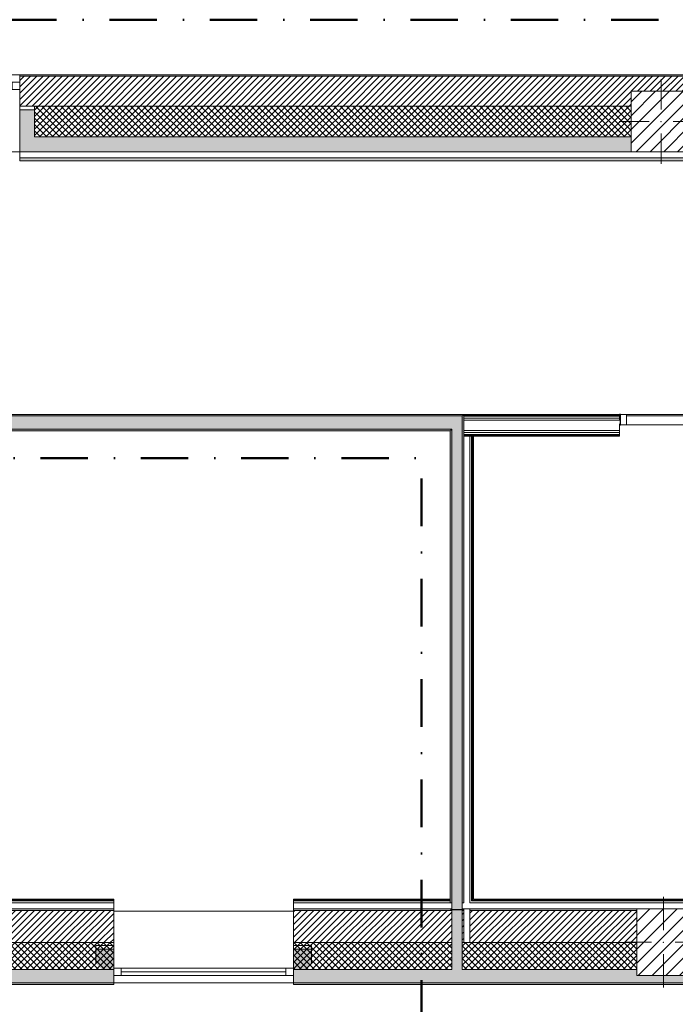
# Model space of a CAD drawing. Header units: millimetres. Extents: x -40968 to 11883, y -17757 to 4746.
# Tile 7 of 29: x -25995 to -21615, y -1831 to 4746. Entities that reach past the tile are written whole.
import ezdxf

# ---------------------------------------------------------------- set-up
doc = ezdxf.new("R2010")
doc.units = ezdxf.units.MM
doc.header["$MEASUREMENT"] = 0
doc.linetypes.add('Punto & Rayas', pattern=[670.277762, 317.5, -176.388889, 0, -176.388874])
doc.linetypes.add('Wipeout_Contour', pattern=[1000, 0, -1000])
for name, color, linetype, lineweight, true_color in [('01_2D_Ambit_Pluma_Nº__242', 7, 'Continuous', 50, 0xfb0013), ('12_FAÇ_Façana_Pluma_Nº__102', 7, 'Continuous', 5, 0xcccccc), ('12_FAÇ_Façana_Pluma_Nº__174', 7, 'Continuous', 13, 0xe4ad2c), ('12_FAÇ_Façana_Pluma_Nº__176', 7, 'Continuous', 15, 0x93a0c6), ('12_FAÇ_Façana_Pluma_Nº__43', 7, 'Continuous', 5, 0xa4a4a6), ('Nuevo_08_E_Envans secs_Pluma_Nº__153', 7, 'Continuous', 25, 0x5a400a), ('Nuevo_08_E_Envans secs_Pluma_Nº__176', 7, 'Continuous', 15, 0x93a0c6), ('Nuevo_08_E_Envans secs_Pluma_Nº__78', 7, 'Continuous', 5, 0x00bb5e), ('Nuevo_12_FAÇ_Façana_Pluma_Nº__153', 7, 'Continuous', 25, 0x5a400a), ('Nuevo_Ventanas Archicad_Pluma_Nº__103', 7, 'Continuous', 5, 0xa4a4a6), ('Ventanas Archicad_Pluma_Nº__23', 7, 'Continuous', 5, 0xa4a4a6), ('Ventanas Archicad_Pluma_Nº__3', 7, 'Continuous', 5, 0xa4a4a4), ('Ventanas Archicad_Pluma_Nº__43', 7, 'Continuous', 5, 0xa4a4a6)]:
    doc.layers.add(name, color=color, linetype=linetype, lineweight=lineweight, true_color=true_color)
for name, color, linetype in [('10_ESTR_Pilars', 7, 'Continuous'), ('12_FAÇ_Façana', 7, 'Continuous'), ('Nuevo_08_E_Envans secs', 7, 'Continuous'), ('Ventanas Archicad', 7, 'Continuous')]:
    doc.layers.add(name, color=color, linetype=linetype)
for name, color, linetype, lineweight in [('10_ESTR_Pilars_Pluma_Nº__20', 1, 'Continuous', 5), ('10_ESTR_Pilars_Pluma_Nº__28', 7, 'Continuous', 20), ('10_ESTR_Pilars_Pluma_Nº__42', 8, 'Continuous', 25), ('12_FAÇ_Façana_Pluma_Nº__2', 8, 'Continuous', 5), ('12_FAÇ_Façana_Pluma_Nº__7', 7, 'Continuous', 5), ('Nuevo_08_E_Envans secs_Pluma_Nº__25', 5, 'Continuous', 5), ('Nuevo_08_E_Envans secs_Pluma_Nº__7', 7, 'Continuous', 5), ('Nuevo_12_FAÇ_Façana_Pluma_Nº__25', 5, 'Continuous', 5), ('Nuevo_Ventanas Archicad_Pluma_Nº__1', 7, 'Continuous', 5), ('Ventanas Archicad_Pluma_Nº__7', 7, 'Continuous', 5)]:
    doc.layers.add(name, color=color, linetype=linetype, lineweight=lineweight)
pattern_1 = [(45, (0, 0), (-21.213203, 21.213203), [])]
pattern_2 = [(45, (0, 0), (-21.213203, 21.213203), []), (135, (0, 0), (21.213203, 21.213203), [])]
pattern_3 = [(0, (0, 0), (0, 75), [0, -75])]
pattern_4 = [(45, (0, 0), (-159.1, 159.1), []), (45, (-53.03, 53.03), (-159.1, 159.1), [])]
pattern_5 = [(45, (0, 0), (-45.96194, 45.96194), [])]

# ---------------------------------------------------------------- blocks, each defined once
blk = doc.blocks.new('Ventana Vertical Multi-Faja 27_2')
at = {"layer": 'Ventanas Archicad_Pluma_Nº__23', "color": 253, "linetype": 'Continuous', "lineweight": 5, "true_color": 0xa4a4a6}
for p, q in [((-600, 0), (-550, 0)), ((-550, 0), (-550, -50)), ((550, -50), (550, 0)), ((550, 0), (600, 0)), ((-550, -50), (-600, -50)), ((600, -50), (550, -50))]:
    blk.add_line(p, q, dxfattribs=at)
at = {"layer": 'Ventanas Archicad_Pluma_Nº__3', "color": 253, "linetype": 'Continuous', "lineweight": 5, "true_color": 0xa4a4a4}
for p, q in [((-600, 50), (600, 50)), ((-550, 0), (550, 0)), ((-550, -25), (550, -25)), ((550, -50), (-550, -50)), ((-600, -465), (600, -465))]:
    blk.add_line(p, q, dxfattribs=at)
at = {"layer": 'Ventanas Archicad_Pluma_Nº__43', "color": 253, "linetype": 'Continuous', "lineweight": 5, "true_color": 0xa4a4a6}
for p, q in [((-600, -160), (-600, -185)), ((600, -160), (600, -185))]:
    blk.add_line(p, q, dxfattribs=at)
at = {"layer": 'Ventanas Archicad_Pluma_Nº__7', "color": 7, "linetype": 'Continuous', "lineweight": 5}
for p, q in [((-600, 50), (-600, 40)), ((-600, 40), (-600, 0)), ((-600, 0), (-600, -50)), ((-600, 0), (-600, -50)), ((600, 50), (600, 40)), ((600, 40), (600, 0)), ((600, 0), (600, -50)), ((600, 0), (600, -50)), ((-600, -50), (-600, -160)), ((600, -50), (600, -160)), ((-600, -185), (-600, -365)), ((-600, -185), (-600, -365)), ((600, -185), (600, -365)), ((600, -185), (600, -365)), ((-600, -365), (-600, -465)), ((-600, -365), (-600, -465)), ((600, -365), (600, -465)), ((600, -365), (600, -465))]:
    blk.add_line(p, q, dxfattribs=at)
blk = doc.blocks.new('Muro_3_3', base_point=(11882.6, 4378.5))
at = {"layer": '12_FAÇ_Façana', "linetype": 'Continuous', "lineweight": 0, "true_color": 0x000000}
h = blk.add_hatch(dxfattribs=at)
h.set_pattern_fill('Yeso_0003', color=18, style=0, pattern_type=2)
h.set_pattern_definition(pattern_3)
h.paths.add_polyline_path([(-25995.4, 4168.5), (-25995.4, 4143.5), (-25895.4, 4143.5), (-25895.4, 4168.5)])
at = {"layer": '12_FAÇ_Façana_Pluma_Nº__102', "linetype": 'Continuous', "lineweight": 0, "true_color": 0xe5e5e5}
for points in [[(-25895.4, 3963.5), (-25895.4, 4143.5), (-25995.4, 4143.5), (-25995.4, 3863.5)], [(-25895.4, 3963.5), (-25995.4, 3863.5), (-21909.8, 3863.5), (-21909.8, 3963.5)]]:
    blk.add_hatch(color=254, dxfattribs=at).paths.add_polyline_path(points)
at = {"layer": '12_FAÇ_Façana_Pluma_Nº__174', "linetype": 'Continuous', "lineweight": 13, "true_color": 0xe4ad2c}
h = blk.add_hatch(dxfattribs=at)
h.set_pattern_fill('SATE_Aislamiento_0003', color=42, style=0, pattern_type=2)
h.set_pattern_definition(pattern_2)
h.paths.add_polyline_path([(-21909.8, 4168.5), (-25895.4, 4168.5), (-25895.4, 4143.5), (-25895.4, 3963.5), (-21909.8, 3963.5)])
at = {"layer": '12_FAÇ_Façana_Pluma_Nº__176', "linetype": 'Continuous', "lineweight": 0, "true_color": 0x495063}
blk.add_hatch(color=251, dxfattribs=at).paths.add_polyline_path([(-25995.4, 4378.5), (-25995.4, 4368.5), (-1257.3, 4368.5), (-1257.3, 4378.5)])
at = {"layer": '12_FAÇ_Façana_Pluma_Nº__2', "linetype": 'Continuous', "lineweight": 5}
h = blk.add_hatch(dxfattribs=at)
h.set_pattern_fill('Ceramic_0003', color=8, style=0, pattern_type=2)
h.set_pattern_definition(pattern_1)
h.paths.add_polyline_path([(-25995.4, 4168.5), (-21909.8, 4168.5), (-21909.8, 4268), (-21509.8, 4268), (-21509.8, 4168.5), (-18909.8, 4168.5), (-18909.8, 4268), (-18509.8, 4268), (-18509.8, 4168.5), (-7400.5, 4168.5), (-7400.5, 4268), (-7000.5, 4268), (-7000.5, 4168.5), (-2000.5, 4168.5), (-2000.5, 4268), (-1600.5, 4268), (-1600.5, 4168.5), (-1257.3, 4168.5), (-1257.3, 4368.5), (-25995.4, 4368.5)])
at = {"layer": '12_FAÇ_Façana_Pluma_Nº__43', "color": 253, "linetype": 'Continuous', "lineweight": 5, "true_color": 0xa4a4a6}
for p, q in [((-25995.4, 4168.5), (-25995.4, 4143.5)), ((-25895.4, 4168.5), (-25995.4, 4168.5)), ((-25895.4, 4143.5), (-25895.4, 4168.5)), ((-25995.4, 4143.5), (-25895.4, 4143.5))]:
    blk.add_line(p, q, dxfattribs=at)
at = {"layer": '12_FAÇ_Façana_Pluma_Nº__7', "color": 7, "linetype": 'Continuous', "lineweight": 5}
for p, q in [((-25995.4, 4378.5), (-25995.4, 4368.5)), ((-1257.3, 4368.5), (-25995.4, 4368.5)), ((-25995.4, 4368.5), (-25995.4, 4328.5)), ((-25995.4, 4328.5), (-25995.4, 4278.5)), ((-25995.4, 4278.5), (-25995.4, 4168.5)), ((-21909.8, 4168.5), (-25895.4, 4168.5)), ((-25995.4, 4143.5), (-25995.4, 3963.5)), ((-25995.4, 4143.5), (-25995.4, 3963.5)), ((-25895.4, 3963.5), (-25895.4, 4143.5)), ((-25995.4, 3963.5), (-25995.4, 3863.5)), ((-25995.4, 3963.5), (-25995.4, 3863.5)), ((-25895.4, 3963.5), (-21909.8, 3963.5))]:
    blk.add_line(p, q, dxfattribs=at)
at = {"layer": '12_FAÇ_Façana_Pluma_Nº__7', "color": 7, "linetype": 'Continuous', "lineweight": 5, "flags": 128}
for points in [[(-1257.3, 4378.5), (-25995.4, 4378.5)], [(-25995.4, 3863.5), (-21909.8, 3863.5)]]:
    blk.add_lwpolyline(points, dxfattribs=at)
at = {"layer": 'Ventanas Archicad', "color": 253, "linetype": 'Continuous', "lineweight": 5, "true_color": 0xa4a4a6, "zscale": 1000}
blk.add_blockref('Ventana Vertical Multi-Faja 27_2', (-26595.4, 4328.5), dxfattribs=at)
blk = doc.blocks.new('Muro_4_3', base_point=(-28050.8, -1194))
at = {"layer": '12_FAÇ_Façana_Pluma_Nº__102', "linetype": 'Continuous', "lineweight": 0, "true_color": 0xe5e5e5}
for points in [[(-28050.8, -1599), (-28050.8, -1689), (-28030.8, -1689), (-28030.8, -1599)], [(-28030.8, -1599), (-28030.8, -1689), (-27980.8, -1689), (-27980.8, -1599)], [(-27980.8, -1599), (-27980.8, -1689), (-27840.8, -1689), (-27840.8, -1599)], [(-27840.8, -1599), (-27840.8, -1689), (-27698, -1689), (-27762.1, -1599)], [(-27698, -1689), (-25366.4, -1689), (-25366.4, -1599), (-27762.1, -1599)], [(-27690.8, -1699), (-25366.4, -1699), (-25366.4, -1689), (-27690.8, -1689)]]:
    blk.add_hatch(color=254, dxfattribs=at).paths.add_polyline_path(points)
at = {"layer": '12_FAÇ_Façana_Pluma_Nº__174', "linetype": 'Continuous', "lineweight": 13, "true_color": 0xe4ad2c}
h = blk.add_hatch(dxfattribs=at)
h.set_pattern_fill('SATE_Aislamiento_0003', color=42, style=0, pattern_type=2)
h.set_pattern_definition(pattern_2)
h.paths.add_polyline_path([(-27814.9, -1484), (-27844.1, -1484), (-27762.1, -1599), (-25366.4, -1599), (-25366.4, -1419), (-27814.9, -1419)])
h = blk.add_hatch(dxfattribs=at)
h.set_pattern_fill('SATE_Aislamiento_0003', color=42, style=0, pattern_type=2)
h.set_pattern_definition(pattern_2)
h.paths.add_polyline_path([(-28030.8, -1484), (-28050.8, -1484), (-28050.8, -1599), (-28030.8, -1599)])
h = blk.add_hatch(dxfattribs=at)
h.set_pattern_fill('SATE_Aislamiento_0003', color=42, style=0, pattern_type=2)
h.set_pattern_definition(pattern_2)
h.paths.add_polyline_path([(-27980.8, -1484), (-28030.8, -1484), (-28030.8, -1599), (-27980.8, -1599)])
h = blk.add_hatch(dxfattribs=at)
h.set_pattern_fill('SATE_Aislamiento_0003', color=42, style=0, pattern_type=2)
h.set_pattern_definition(pattern_2)
h.paths.add_polyline_path([(-27980.8, -1599), (-27840.8, -1599), (-27840.8, -1488.6), (-27844.1, -1484), (-27980.8, -1484)])
h = blk.add_hatch(dxfattribs=at)
h.set_pattern_fill('SATE_Aislamiento_0003', color=42, style=0, pattern_type=2)
h.set_pattern_definition(pattern_2)
h.paths.add_polyline_path([(-27762.1, -1599), (-27840.8, -1488.6), (-27840.8, -1599)])
at = {"layer": '12_FAÇ_Façana_Pluma_Nº__176', "linetype": 'Continuous', "lineweight": 0, "true_color": 0x495063}
blk.add_hatch(color=251, dxfattribs=at).paths.add_polyline_path([(-25366.4, -1194), (-27814.9, -1194), (-27814.9, -1204), (-25366.4, -1204)])
at = {"layer": '12_FAÇ_Façana_Pluma_Nº__2', "linetype": 'Continuous', "lineweight": 5}
h = blk.add_hatch(dxfattribs=at)
h.set_pattern_fill('Ceramic_0003', color=8, style=0, pattern_type=2)
h.set_pattern_definition(pattern_1)
h.paths.add_polyline_path([(-27814.9, -1419), (-25366.4, -1419), (-25366.4, -1204), (-27814.9, -1204)])
at = {"layer": '12_FAÇ_Façana_Pluma_Nº__7', "color": 7, "linetype": 'Continuous', "lineweight": 5}
for p, q in [((-25366.4, -1204), (-27814.9, -1204)), ((-27814.9, -1419), (-25366.4, -1419)), ((-28030.8, -1599), (-28050.8, -1599)), ((-27980.8, -1599), (-28030.8, -1599)), ((-27840.8, -1599), (-27980.8, -1599)), ((-27762.1, -1599), (-27840.8, -1599)), ((-27762.1, -1599), (-25366.4, -1599)), ((-28030.8, -1689), (-28050.8, -1689)), ((-27980.8, -1689), (-28030.8, -1689)), ((-27840.8, -1689), (-27980.8, -1689)), ((-27698, -1689), (-27840.8, -1689)), ((-27698, -1689), (-25366.4, -1689))]:
    blk.add_line(p, q, dxfattribs=at)
at = {"layer": '12_FAÇ_Façana_Pluma_Nº__7', "color": 7, "linetype": 'Continuous', "lineweight": 5, "flags": 128}
for points in [[(-25366.4, -1194), (-27814.9, -1194)], [(-25366.4, -1204), (-25366.4, -1194)], [(-25366.4, -1419), (-25366.4, -1204)], [(-25366.4, -1599), (-25366.4, -1419)], [(-28050.8, -1484), (-28050.8, -1599)], [(-28050.8, -1599), (-28050.8, -1689)], [(-25366.4, -1689), (-25366.4, -1599)], [(-27690.8, -1699), (-25366.4, -1699)], [(-25366.4, -1699), (-25366.4, -1689)]]:
    blk.add_lwpolyline(points, dxfattribs=at)
blk = doc.blocks.new('Muro_14_3', base_point=(-24166.4, -1194))
at = {"layer": '12_FAÇ_Façana_Pluma_Nº__102', "linetype": 'Continuous', "lineweight": 0, "true_color": 0xe5e5e5}
for points in [[(-23108.4, -1599), (-24166.4, -1599), (-24166.4, -1689), (-23108.4, -1689)], [(-23038.4, -1599), (-23108.4, -1599), (-23108.4, -1689), (-23038.4, -1689)], [(-21871.1, -1599), (-23038.4, -1599), (-23038.4, -1689), (-20233.9, -1689), (-20233.9, -1599), (-21518.1, -1599), (-21518.1, -1639), (-21871.1, -1639)], [(-24166.4, -1699), (-20233.9, -1699), (-20233.9, -1689), (-24166.4, -1689)]]:
    blk.add_hatch(color=254, dxfattribs=at).paths.add_polyline_path(points)
at = {"layer": '12_FAÇ_Façana_Pluma_Nº__174', "linetype": 'Continuous', "lineweight": 13, "true_color": 0xe4ad2c}
h = blk.add_hatch(dxfattribs=at)
h.set_pattern_fill('SATE_Aislamiento_0003', color=42, style=0, pattern_type=2)
h.set_pattern_definition(pattern_2)
h.paths.add_polyline_path([(-23108.4, -1419), (-24166.4, -1419), (-24166.4, -1599), (-23108.4, -1599)])
h = blk.add_hatch(dxfattribs=at)
h.set_pattern_fill('SATE_Aislamiento_0003', color=42, style=0, pattern_type=2)
h.set_pattern_definition(pattern_2)
h.paths.add_polyline_path([(-23038.4, -1599), (-21871.1, -1599), (-21871.1, -1419), (-23038.4, -1419)])
h = blk.add_hatch(dxfattribs=at)
h.set_pattern_fill('SATE_Aislamiento_0003', color=42, style=0, pattern_type=2)
h.set_pattern_definition(pattern_2)
h.paths.add_polyline_path([(-21518.1, -1599), (-20233.9, -1599), (-20233.9, -1419), (-21518.1, -1419)])
at = {"layer": '12_FAÇ_Façana_Pluma_Nº__176', "linetype": 'Continuous', "lineweight": 0, "true_color": 0x495063}
for points in [[(-23118.4, -1194), (-24166.4, -1194), (-24166.4, -1204), (-23118.4, -1204)], [(-23108.4, -1194), (-23118.4, -1194), (-23118.4, -1204), (-23108.4, -1204)], [(-23028.4, -1194), (-23038.4, -1194), (-23038.4, -1204), (-23028.4, -1204)], [(-22988.4, -1194), (-22988.4, -1204), (-21871.1, -1204), (-21871.1, -1194)], [(-21518.1, -1194), (-21518.1, -1204), (-20233.9, -1204), (-20233.9, -1194)]]:
    blk.add_hatch(color=251, dxfattribs=at).paths.add_polyline_path(points)
at = {"layer": '12_FAÇ_Façana_Pluma_Nº__2', "linetype": 'Continuous', "lineweight": 5}
h = blk.add_hatch(dxfattribs=at)
h.set_pattern_fill('Ceramic_0003', color=8, style=0, pattern_type=2)
h.set_pattern_definition(pattern_1)
h.paths.add_polyline_path([(-23108.4, -1204), (-24166.4, -1204), (-24166.4, -1419), (-23108.4, -1419)])
h = blk.add_hatch(dxfattribs=at)
h.set_pattern_fill('Ceramic_0003', color=8, style=0, pattern_type=2)
h.set_pattern_definition(pattern_1)
h.paths.add_polyline_path([(-23028.4, -1204), (-23038.4, -1204), (-23038.4, -1419), (-23028.4, -1419)])
h = blk.add_hatch(dxfattribs=at)
h.set_pattern_fill('Ceramic_0003', color=8, style=0, pattern_type=2)
h.set_pattern_definition(pattern_1)
h.paths.add_polyline_path([(-22988.4, -1419), (-21871.1, -1419), (-21871.1, -1204), (-22988.4, -1204)])
h = blk.add_hatch(dxfattribs=at)
h.set_pattern_fill('Ceramic_0003', color=8, style=0, pattern_type=2)
h.set_pattern_definition(pattern_1)
h.paths.add_polyline_path([(-21518.1, -1419), (-20233.9, -1419), (-20233.9, -1204), (-21518.1, -1204)])
at = {"layer": '12_FAÇ_Façana_Pluma_Nº__7', "color": 7, "linetype": 'Continuous', "lineweight": 5}
for p, q in [((-23108.4, -1204), (-24166.4, -1204)), ((-23108.4, -1194), (-23108.4, -1204)), ((-23108.4, -1204), (-23108.4, -1419)), ((-23038.4, -1204), (-23038.4, -1194)), ((-23038.4, -1419), (-23038.4, -1204)), ((-23028.4, -1204), (-23038.4, -1204)), ((-21871.1, -1204), (-22988.4, -1204)), ((-20233.9, -1204), (-21518.1, -1204)), ((-24166.4, -1419), (-23108.4, -1419)), ((-23108.4, -1419), (-23108.4, -1599)), ((-23038.4, -1599), (-23038.4, -1419)), ((-23038.4, -1419), (-23028.4, -1419)), ((-23028.4, -1419), (-22988.4, -1419)), ((-22988.4, -1419), (-21871.1, -1419)), ((-21518.1, -1419), (-20233.9, -1419)), ((-24166.4, -1599), (-23108.4, -1599)), ((-23038.4, -1599), (-21871.1, -1599)), ((-21518.1, -1599), (-20233.9, -1599)), ((-24166.4, -1689), (-23108.4, -1689)), ((-23108.4, -1689), (-23038.4, -1689)), ((-23038.4, -1689), (-20233.9, -1689))]:
    blk.add_line(p, q, dxfattribs=at)
at = {"layer": '12_FAÇ_Façana_Pluma_Nº__7', "color": 7, "linetype": 'Continuous', "lineweight": 5, "flags": 128}
for points in [[(-23118.4, -1194), (-24166.4, -1194)], [(-24166.4, -1194), (-24166.4, -1699)], [(-21871.1, -1194), (-22988.4, -1194)], [(-20233.9, -1194), (-21518.1, -1194)], [(-20233.9, -1699), (-20233.9, -1194)], [(-24166.4, -1699), (-20233.9, -1699)]]:
    blk.add_lwpolyline(points, dxfattribs=at)
at = {"layer": 'Nuevo_12_FAÇ_Façana_Pluma_Nº__25', "color": 5, "linetype": 'Continuous', "lineweight": 5}
for p, q in [((-23028.4, -1194), (-23028.4, -1204)), ((-23028.4, -1204), (-23028.4, -1419)), ((-22988.4, -1204), (-22988.4, -1194)), ((-22988.4, -1419), (-22988.4, -1204))]:
    blk.add_line(p, q, dxfattribs=at)
blk = doc.blocks.new('Ventana Vertical Multi-Faja 27_6')
at = {"layer": 'Ventanas Archicad_Pluma_Nº__23', "color": 253, "linetype": 'Continuous', "lineweight": 5, "true_color": 0xa4a4a6}
for p, q in [((-600, 0), (-550, 0)), ((-550, 0), (-550, -50)), ((550, -50), (550, 0)), ((550, 0), (600, 0)), ((-550, -50), (-600, -50)), ((600, -50), (550, -50))]:
    blk.add_line(p, q, dxfattribs=at)
at = {"layer": 'Ventanas Archicad_Pluma_Nº__3', "color": 253, "linetype": 'Continuous', "lineweight": 5, "true_color": 0xa4a4a4}
for p, q in [((-600, 50), (600, 50)), ((-550, 0), (550, 0)), ((-550, -25), (550, -25)), ((550, -50), (-550, -50)), ((-600, -430), (600, -430))]:
    blk.add_line(p, q, dxfattribs=at)
at = {"layer": 'Ventanas Archicad_Pluma_Nº__43', "color": 253, "linetype": 'Continuous', "lineweight": 5, "true_color": 0xa4a4a6}
for p, q in [((-600, -200), (-600, -175)), ((600, -200), (600, -175))]:
    blk.add_line(p, q, dxfattribs=at)
at = {"layer": 'Ventanas Archicad_Pluma_Nº__7', "color": 7, "linetype": 'Continuous', "lineweight": 5}
for p, q in [((-600, 50), (-600, 40)), ((-600, 40), (-600, 0)), ((-600, 40), (-600, 0)), ((-600, 0), (-600, -50)), ((-600, 0), (-600, -50)), ((-600, 0), (-600, -50)), ((-600, 0), (-600, -50)), ((600, 50), (600, 40)), ((600, 40), (600, 0)), ((600, 40), (600, 0)), ((600, 0), (600, -50)), ((600, 0), (600, -50)), ((600, 0), (600, -50)), ((600, 0), (600, -50)), ((-600, -50), (-600, -80)), ((-600, -50), (-600, -80)), ((600, -50), (600, -80)), ((600, -50), (600, -80)), ((-600, -80), (-600, -175)), ((-600, -80), (-600, -175)), ((600, -80), (600, -175)), ((600, -80), (600, -175)), ((-600, -200), (-600, -420)), ((600, -200), (600, -420)), ((-600, -420), (-600, -430)), ((600, -420), (600, -430))]:
    blk.add_line(p, q, dxfattribs=at)
blk = doc.blocks.new('Muro_17_3', base_point=(-25366.4, -1209))
at = {"layer": '12_FAÇ_Façana', "linetype": 'Continuous', "lineweight": 0, "true_color": 0x000000}
h = blk.add_hatch(dxfattribs=at)
h.set_pattern_fill('Yeso_0003', color=18, style=0, pattern_type=2)
h.set_pattern_definition(pattern_3)
h.paths.add_polyline_path([(-25366.4, -1439), (-25486.4, -1439), (-25486.4, -1464), (-25366.4, -1464)])
h = blk.add_hatch(dxfattribs=at)
h.set_pattern_fill('Yeso_0003', color=18, style=0, pattern_type=2)
h.set_pattern_definition(pattern_3)
h.paths.add_polyline_path([(-24166.4, -1439), (-24166.4, -1464), (-24046.4, -1464), (-24046.4, -1439)])
at = {"layer": '12_FAÇ_Façana_Pluma_Nº__102', "linetype": 'Continuous', "lineweight": 0, "true_color": 0xe5e5e5}
for points in [[(-25486.4, -1559), (-25366.4, -1679), (-25366.4, -1464), (-25486.4, -1464)], [(-24046.4, -1559), (-24046.4, -1464), (-24166.4, -1464), (-24166.4, -1679)]]:
    blk.add_hatch(color=254, dxfattribs=at).paths.add_polyline_path(points)
at = {"layer": '12_FAÇ_Façana_Pluma_Nº__43', "color": 253, "linetype": 'Continuous', "lineweight": 5, "true_color": 0xa4a4a6}
for p, q in [((-25486.4, -1439), (-25366.4, -1439)), ((-25486.4, -1464), (-25486.4, -1439)), ((-25366.4, -1439), (-25366.4, -1464)), ((-24166.4, -1439), (-24166.4, -1464)), ((-24046.4, -1439), (-24166.4, -1439)), ((-24046.4, -1464), (-24046.4, -1439)), ((-25366.4, -1464), (-25486.4, -1464)), ((-24166.4, -1464), (-24046.4, -1464))]:
    blk.add_line(p, q, dxfattribs=at)
at = {"layer": '12_FAÇ_Façana_Pluma_Nº__7', "color": 7, "linetype": 'Continuous', "lineweight": 5}
for p, q in [((-25366.4, -1219), (-25366.4, -1209)), ((-25366.4, -1439), (-25366.4, -1219)), ((-24166.4, -1219), (-24166.4, -1209)), ((-24166.4, -1439), (-24166.4, -1219)), ((-25486.4, -1559), (-25486.4, -1464)), ((-25366.4, -1559), (-25366.4, -1464)), ((-25366.4, -1559), (-25366.4, -1464)), ((-24166.4, -1559), (-24166.4, -1464)), ((-24166.4, -1559), (-24166.4, -1464)), ((-24046.4, -1559), (-24046.4, -1464)), ((-25366.4, -1589), (-25366.4, -1559)), ((-25366.4, -1589), (-25366.4, -1559)), ((-24166.4, -1589), (-24166.4, -1559)), ((-24166.4, -1589), (-24166.4, -1559)), ((-25366.4, -1639), (-25366.4, -1589)), ((-25366.4, -1639), (-25366.4, -1589)), ((-25366.4, -1679), (-25366.4, -1639)), ((-25366.4, -1679), (-25366.4, -1639)), ((-24166.4, -1639), (-24166.4, -1589)), ((-24166.4, -1639), (-24166.4, -1589)), ((-24166.4, -1679), (-24166.4, -1639)), ((-24166.4, -1679), (-24166.4, -1639)), ((-25366.4, -1689), (-25366.4, -1679)), ((-24166.4, -1689), (-24166.4, -1679))]:
    blk.add_line(p, q, dxfattribs=at)
at = {"layer": 'Ventanas Archicad', "color": 253, "linetype": 'Continuous', "lineweight": 5, "true_color": 0xa4a4a6, "zscale": 1000, "rotation": 180}
blk.add_blockref('Ventana Vertical Multi-Faja 27_6', (-24766.4, -1639), dxfattribs=at)
blk = doc.blocks.new('Muro_60_3', base_point=(-23028.4, -1194))
at = {"layer": '12_FAÇ_Façana_Pluma_Nº__102', "linetype": 'Continuous', "lineweight": 0, "true_color": 0xe5e5e5}
for points in [[(-23108.4, 2009.6), (-23108.4, -1194), (-23038.4, -1194), (-23038.4, 2009.6)], [(-23038.4, -1194), (-23108.4, -1194), (-23108.4, -1204), (-23038.4, -1204)], [(-23038.4, -1204), (-23108.4, -1204), (-23108.4, -1419), (-23038.4, -1419)], [(-23038.4, -1419), (-23108.4, -1419), (-23108.4, -1599), (-23038.4, -1599)]]:
    blk.add_hatch(color=254, dxfattribs=at).paths.add_polyline_path(points)
at = {"layer": '12_FAÇ_Façana_Pluma_Nº__176', "linetype": 'Continuous', "lineweight": 0, "true_color": 0x495063}
for points in [[(-23028.4, 2109.6), (-23038.4, 2109.6), (-23038.4, 2099.6), (-23036.6, 2099.6)], [(-23036.6, 2099.6), (-23028.4, 2099.6), (-23028.4, 2109.6)], [(-23038.4, 2097.3), (-23036.6, 2099.6), (-23038.4, 2099.6)], [(-23036.6, 2099.6), (-23038.4, 2097.3), (-23038.4, -1154), (-23028.4, -1154), (-23028.4, 2099.6)], [(-23118.4, 1999.6), (-23110.2, 2009.6), (-23118.4, 2009.6)], [(-23118.4, 1999.6), (-23108.4, 1999.6), (-23108.4, 2009.6), (-23110.2, 2009.6)], [(-23118.4, 1999.6), (-23118.4, -1154), (-23108.4, -1154), (-23108.4, 1999.6)]]:
    blk.add_hatch(color=251, dxfattribs=at).paths.add_polyline_path(points)
at = {"layer": '12_FAÇ_Façana_Pluma_Nº__7', "color": 7, "linetype": 'Continuous', "lineweight": 5}
for p, q in [((-23038.4, 2099.6), (-23038.4, 2097.3)), ((-23038.4, 2009.6), (-23038.4, 2097.3)), ((-23110.2, 2009.6), (-23118.4, 2009.6)), ((-23108.4, 2009.6), (-23110.2, 2009.6)), ((-23108.4, 2009.6), (-23108.4, -1154)), ((-23038.4, -1154), (-23038.4, 2009.6)), ((-23108.4, -1194), (-23108.4, -1154)), ((-23038.4, -1154), (-23038.4, -1194)), ((-23108.4, -1194), (-23108.4, -1204)), ((-23108.4, -1204), (-23108.4, -1419)), ((-23038.4, -1204), (-23038.4, -1194)), ((-23038.4, -1419), (-23038.4, -1204)), ((-23108.4, -1419), (-23108.4, -1599)), ((-23038.4, -1599), (-23038.4, -1419))]:
    blk.add_line(p, q, dxfattribs=at)
at = {"layer": '12_FAÇ_Façana_Pluma_Nº__7', "color": 7, "linetype": 'Continuous', "lineweight": 5, "flags": 128}
for points in [[(-23028.4, 2109.6), (-23038.4, 2109.6)], [(-23028.4, -1154), (-23028.4, 2109.6)], [(-23118.4, 1999.6), (-23118.4, -1154)]]:
    blk.add_lwpolyline(points, dxfattribs=at)
at = {"layer": 'Nuevo_12_FAÇ_Façana_Pluma_Nº__25', "color": 5, "linetype": 'Continuous', "lineweight": 5}
for p, q in [((-23108.4, -1154), (-23118.4, -1154)), ((-23028.4, -1154), (-23038.4, -1154)), ((-23118.4, -1194), (-23108.4, -1194)), ((-23038.4, -1194), (-23028.4, -1194))]:
    blk.add_line(p, q, dxfattribs=at)
blk = doc.blocks.new('Muro_72_3', base_point=(-23028.4, 1999.6))
at = {"layer": '12_FAÇ_Façana_Pluma_Nº__102', "linetype": 'Continuous', "lineweight": 0, "true_color": 0xe5e5e5}
for points in [[(-26378.7, 2009.6), (-23110.2, 2009.6), (-23108.4, 2011.8), (-23108.4, 2099.6), (-26378.7, 2099.6)], [(-23108.4, 2011.8), (-23038.4, 2097.3), (-23038.4, 2099.6), (-23108.4, 2099.6)], [(-23038.4, 2009.6), (-23038.4, 2097.3), (-23108.4, 2011.8), (-23108.4, 2009.6)], [(-23108.4, 2009.6), (-23108.4, 2011.8), (-23110.2, 2009.6)]]:
    blk.add_hatch(color=254, dxfattribs=at).paths.add_polyline_path(points)
at = {"layer": '12_FAÇ_Façana_Pluma_Nº__176', "linetype": 'Continuous', "lineweight": 0, "true_color": 0x495063}
for points in [[(-26378.7, 2109.6), (-26378.7, 2099.6), (-23038.4, 2099.6), (-23038.4, 2109.6)], [(-23118.4, 2009.6), (-26378.7, 2009.6), (-26378.7, 1999.6), (-23118.4, 1999.6)]]:
    blk.add_hatch(color=251, dxfattribs=at).paths.add_polyline_path(points)
at = {"layer": '12_FAÇ_Façana_Pluma_Nº__7', "color": 7, "linetype": 'Continuous', "lineweight": 5}
for p, q in [((-23108.4, 2099.6), (-26378.7, 2099.6)), ((-23038.4, 2099.6), (-23108.4, 2099.6)), ((-23038.4, 2099.6), (-23038.4, 2097.3)), ((-23038.4, 2009.6), (-23038.4, 2097.3)), ((-26378.7, 2009.6), (-23118.4, 2009.6)), ((-23110.2, 2009.6), (-23118.4, 2009.6)), ((-23108.4, 2009.6), (-23110.2, 2009.6))]:
    blk.add_line(p, q, dxfattribs=at)
at = {"layer": '12_FAÇ_Façana_Pluma_Nº__7', "color": 7, "linetype": 'Continuous', "lineweight": 5, "flags": 128}
for points in [[(-23038.4, 2109.6), (-26378.7, 2109.6)], [(-26378.7, 1999.6), (-23118.4, 1999.6)]]:
    blk.add_lwpolyline(points, dxfattribs=at)
blk = doc.blocks.new('Muro_89_3', base_point=(-23028.4, -1194))
at = {"layer": '12_FAÇ_Façana_Pluma_Nº__7', "color": 7, "linetype": 'Continuous', "lineweight": 5}
blk.add_line((-23028.4, -1419), (-22988.4, -1419), dxfattribs=at)
at = {"layer": 'Nuevo_08_E_Envans secs_Pluma_Nº__25', "color": 5, "linetype": 'Continuous', "lineweight": 5}
for p, q in [((-22988.4, -1129), (-22988.4, 1963.6)), ((-22975.4, -1129), (-22975.4, 1963.6)), ((-22969.4, -1129), (-22969.4, 1963.6)), ((-23028.4, -1129), (-23028.4, -1135)), ((-23028.4, -1135), (-23028.4, -1141)), ((-23028.4, -1141), (-23028.4, -1154)), ((-22988.4, -1135), (-22988.4, -1129)), ((-22988.4, -1141), (-22988.4, -1135)), ((-22988.4, -1154), (-22988.4, -1141)), ((-22975.4, -1135), (-22975.4, -1129)), ((-22975.4, -1141), (-22975.4, -1135)), ((-22969.4, -1135), (-22969.4, -1129))]:
    blk.add_line(p, q, dxfattribs=at)
at = {"layer": 'Nuevo_08_E_Envans secs_Pluma_Nº__25', "color": 5, "linetype": 'Continuous', "lineweight": 5, "flags": 128}
for points in [[(-22988.4, 1963.6), (-23028.4, 1963.6)], [(-23028.4, 1963.6), (-23028.4, -1129)], [(-22975.4, 1963.6), (-22988.4, 1963.6)], [(-22969.4, 1963.6), (-22975.4, 1963.6)], [(-22963.4, 1963.6), (-22969.4, 1963.6)], [(-22963.4, -1129), (-22963.4, 1963.6)], [(-22988.4, -1194), (-23028.4, -1194)], [(-22975.4, -1194), (-22988.4, -1194)], [(-22969.4, -1194), (-22975.4, -1194)], [(-22963.4, -1194), (-22969.4, -1194)]]:
    blk.add_lwpolyline(points, dxfattribs=at)
at = {"layer": 'Nuevo_12_FAÇ_Façana_Pluma_Nº__25', "color": 5, "linetype": 'Continuous', "lineweight": 5}
for p, q in [((-23028.4, -1194), (-23028.4, -1204)), ((-23028.4, -1204), (-23028.4, -1419)), ((-22988.4, -1204), (-22988.4, -1194)), ((-22988.4, -1419), (-22988.4, -1204))]:
    blk.add_line(p, q, dxfattribs=at)
blk = doc.blocks.new('Muro_90_3', base_point=(-20233.9, -1194))
at = {"layer": 'Nuevo_08_E_Envans secs_Pluma_Nº__25', "color": 5, "linetype": 'Continuous', "lineweight": 5}
for p, q in [((-20233.9, -1135), (-22963.4, -1135)), ((-20233.9, -1141), (-22963.4, -1141)), ((-20233.9, -1154), (-22963.4, -1154))]:
    blk.add_line(p, q, dxfattribs=at)
at = {"layer": 'Nuevo_08_E_Envans secs_Pluma_Nº__25', "color": 5, "linetype": 'Continuous', "lineweight": 5, "flags": 128}
for points in [[(-20233.9, -1129), (-22963.4, -1129)], [(-20233.9, -1129), (-20233.9, -1135)], [(-20233.9, -1135), (-20233.9, -1141)], [(-20233.9, -1141), (-20233.9, -1154)], [(-20233.9, -1154), (-20233.9, -1194)], [(-22963.4, -1194), (-21871.1, -1194)], [(-21518.1, -1194), (-20233.9, -1194)]]:
    blk.add_lwpolyline(points, dxfattribs=at)
blk = doc.blocks.new('Muro_129_3', base_point=(-21987.1, 2109.6))
at = {"layer": 'Nuevo_08_E_Envans secs_Pluma_Nº__78', "color": 112, "linetype": 'Continuous', "lineweight": 5, "true_color": 0x00bb5e}
for p, q in [((-21987.1, 2103.6), (-23028.4, 2103.6)), ((-21987.1, 2097.6), (-23028.4, 2097.6)), ((-21987.1, 2084.6), (-23028.4, 2084.6)), ((-21987.1, 2071.6), (-23028.4, 2071.6)), ((-21987.1, 2001.6), (-23028.4, 2001.6)), ((-21987.1, 1988.6), (-23028.4, 1988.6)), ((-21987.1, 1975.6), (-23028.4, 1975.6)), ((-21987.1, 1969.6), (-23028.4, 1969.6))]:
    blk.add_line(p, q, dxfattribs=at)
at = {"layer": 'Nuevo_08_E_Envans secs_Pluma_Nº__78', "color": 112, "linetype": 'Continuous', "lineweight": 5, "true_color": 0x00bb5e, "flags": 128}
for points in [[(-21987.1, 2109.6), (-23028.4, 2109.6)], [(-23028.4, 2109.6), (-23028.4, 2103.6)], [(-21987.1, 2109.6), (-21987.1, 2103.6)], [(-23028.4, 2103.6), (-23028.4, 2097.6)], [(-23028.4, 2097.6), (-23028.4, 2084.6)], [(-23028.4, 2084.6), (-23028.4, 2071.6)], [(-23028.4, 2071.6), (-23028.4, 2001.6)], [(-21987.1, 2103.6), (-21987.1, 2097.6)], [(-21987.1, 2097.6), (-21987.1, 2084.6)], [(-21987.1, 2084.6), (-21987.1, 2071.6)], [(-21987.1, 2044.6), (-21987.1, 2001.6)], [(-23028.4, 2001.6), (-23028.4, 1988.6)], [(-23028.4, 1988.6), (-23028.4, 1975.6)], [(-23028.4, 1975.6), (-23028.4, 1969.6)], [(-21987.1, 2001.6), (-21987.1, 1988.6)], [(-21987.1, 1988.6), (-21987.1, 1975.6)], [(-21987.1, 1975.6), (-21987.1, 1969.6)], [(-23028.4, 1969.6), (-23028.4, 1963.6)], [(-23028.4, 1963.6), (-21987.1, 1963.6)], [(-21987.1, 1969.6), (-21987.1, 1963.6)]]:
    blk.add_lwpolyline(points, dxfattribs=at)
blk = doc.blocks.new('Ventana Escaparate 27_4')
at = {"layer": 'Nuevo_Ventanas Archicad_Pluma_Nº__103', "linetype": 'Continuous', "lineweight": 5, "true_color": 0xa4a4a6}
h = blk.add_hatch(dxfattribs=at)
h.set_pattern_fill('Acero_0003', color=253, style=0, pattern_type=2)
h.set_pattern_definition(pattern_4)
h.paths.add_polyline_path([(-1550, 0), (-1550, -70), (-1510, -70), (-1510, 0)])
h = blk.add_hatch(dxfattribs=at)
h.set_pattern_fill('Acero_0003', color=253, style=0, pattern_type=2)
h.set_pattern_definition(pattern_4)
h.paths.add_polyline_path([(1510, 0), (1510, -70), (1550, -70), (1550, 0)])
at = {"layer": 'Nuevo_Ventanas Archicad_Pluma_Nº__1', "color": 7, "linetype": 'Continuous', "lineweight": 5}
for p, q in [((-1550, 0), (1550, 0)), ((-1550, 0), (1550, 0)), ((-1550, 0), (-1550, -70)), ((-1510, 0), (-1550, 0)), ((-1550, -5), (-1550, 0)), ((-1550, -5), (-1550, 0)), ((-1510, -70), (-1510, 0)), ((1510, 0), (1510, -70)), ((1550, 0), (1510, 0)), ((1550, -70), (1550, 0)), ((1550, -5), (1550, 0)), ((1550, -5), (1550, 0)), ((-1550, -65), (-1550, -5)), ((-1550, -65), (-1550, -5)), ((-1550, -70), (-1550, -65)), ((-1550, -70), (-1550, -65)), ((-1510, -10), (1510, -10)), ((1550, -65), (1550, -5)), ((1550, -65), (1550, -5)), ((1550, -70), (1550, -65)), ((1550, -70), (1550, -65)), ((-1550, -70), (1550, -70)), ((-1550, -70), (1550, -70)), ((-1550, -70), (-1510, -70)), ((1510, -70), (1550, -70))]:
    blk.add_line(p, q, dxfattribs=at)
blk = doc.blocks.new('Muro_145_3', base_point=(-18790.3, 2109.6))
at = {"layer": '12_FAÇ_Façana_Pluma_Nº__7', "color": 7, "linetype": 'Continuous', "lineweight": 5}
blk.add_line((-18870.3, 2044.6), (-18870.3, 2104.6), dxfattribs=at)
at = {"layer": 'Nuevo_08_E_Envans secs_Pluma_Nº__153', "color": 48, "linetype": 'Continuous', "lineweight": 25, "true_color": 0x5a400a}
for p, q in [((-21980.3, 2104.6), (-21980.3, 2109.6)), ((-18880.3, 2104.6), (-18880.3, 2109.6)), ((-21980.3, 2104.6), (-21987.1, 2104.6)), ((-21980.3, 2044.6), (-21987.1, 2044.6)), ((-21980.3, 2044.6), (-21980.3, 2104.6)), ((-21980.3, 2039.6), (-21980.3, 2044.6)), ((-18880.3, 2044.6), (-18880.3, 2104.6)), ((-18880.3, 2039.6), (-18880.3, 2044.6))]:
    blk.add_line(p, q, dxfattribs=at)
at = {"layer": 'Nuevo_08_E_Envans secs_Pluma_Nº__153', "color": 48, "linetype": 'Continuous', "lineweight": 25, "true_color": 0x5a400a, "flags": 128}
for points in [[(-21980.3, 2109.6), (-21987.1, 2109.6)], [(-21987.1, 2109.6), (-21987.1, 2104.6)], [(-21987.1, 2104.6), (-21987.1, 2071.6)], [(-21987.1, 2044.6), (-21987.1, 2039.6)], [(-21987.1, 2039.6), (-21980.3, 2039.6)]]:
    blk.add_lwpolyline(points, dxfattribs=at)
at = {"layer": 'Nuevo_12_FAÇ_Façana_Pluma_Nº__153', "color": 48, "linetype": 'Continuous', "lineweight": 25, "true_color": 0x5a400a}
for p, q in [((-18870.3, 2104.6), (-18880.3, 2104.6)), ((-18880.3, 2044.6), (-18870.3, 2044.6))]:
    blk.add_line(p, q, dxfattribs=at)
at = {"layer": 'Nuevo_Ventanas Archicad_Pluma_Nº__1', "color": 7, "linetype": 'Continuous', "lineweight": 5, "zscale": 1000}
blk.add_blockref('Ventana Escaparate 27_4', (-20430.3, 2109.6), dxfattribs=at)
blk = doc.blocks.new('Muro_148_3', base_point=(-24166.4, -1129))
at = {"layer": '12_FAÇ_Façana_Pluma_Nº__7', "color": 7, "linetype": 'Continuous', "lineweight": 5}
for p, q in [((-23108.4, -1194), (-23108.4, -1154)), ((-23038.4, -1154), (-23038.4, -1194))]:
    blk.add_line(p, q, dxfattribs=at)
at = {"layer": 'Nuevo_08_E_Envans secs_Pluma_Nº__25', "color": 5, "linetype": 'Continuous', "lineweight": 5}
for p, q in [((-23118.4, -1135), (-24166.4, -1135)), ((-23118.4, -1141), (-24166.4, -1141)), ((-23118.4, -1154), (-24166.4, -1154)), ((-23118.4, -1135), (-23118.4, -1129)), ((-23118.4, -1141), (-23118.4, -1135)), ((-23118.4, -1154), (-23118.4, -1141)), ((-23028.4, -1129), (-23028.4, -1135)), ((-23028.4, -1129), (-23028.4, -1135)), ((-23028.4, -1135), (-23028.4, -1141)), ((-23028.4, -1135), (-23028.4, -1141)), ((-23028.4, -1141), (-23028.4, -1154)), ((-23028.4, -1141), (-23028.4, -1154)), ((-22988.4, -1154), (-22988.4, -1141)), ((-20233.9, -1154), (-22988.4, -1154)), ((-22975.4, -1141), (-22975.4, -1135)), ((-20233.9, -1141), (-22975.4, -1141)), ((-22969.4, -1135), (-22969.4, -1129)), ((-20233.9, -1135), (-22969.4, -1135))]:
    blk.add_line(p, q, dxfattribs=at)
at = {"layer": 'Nuevo_08_E_Envans secs_Pluma_Nº__25', "color": 5, "linetype": 'Continuous', "lineweight": 5, "flags": 128}
for points in [[(-23118.4, -1129), (-24166.4, -1129)], [(-24166.4, -1129), (-24166.4, -1135)], [(-24166.4, -1135), (-24166.4, -1141)], [(-24166.4, -1141), (-24166.4, -1154)], [(-24166.4, -1154), (-24166.4, -1194)], [(-20233.9, -1129), (-22963.4, -1129)], [(-20233.9, -1129), (-20233.9, -1135)], [(-20233.9, -1135), (-20233.9, -1141)], [(-20233.9, -1141), (-20233.9, -1154)], [(-20233.9, -1154), (-20233.9, -1194)], [(-24166.4, -1194), (-23118.4, -1194)], [(-22988.4, -1194), (-21871.1, -1194)], [(-21518.1, -1194), (-20233.9, -1194)]]:
    blk.add_lwpolyline(points, dxfattribs=at)
at = {"layer": 'Nuevo_12_FAÇ_Façana_Pluma_Nº__25', "color": 5, "linetype": 'Continuous', "lineweight": 5}
for p, q in [((-23108.4, -1154), (-23118.4, -1154)), ((-23028.4, -1154), (-23038.4, -1154)), ((-23118.4, -1194), (-23108.4, -1194)), ((-23038.4, -1194), (-23028.4, -1194))]:
    blk.add_line(p, q, dxfattribs=at)
blk = doc.blocks.new('Muro_149_3', base_point=(-27904.8, -1129))
at = {"layer": 'Nuevo_08_E_Envans secs_Pluma_Nº__25', "color": 5, "linetype": 'Continuous', "lineweight": 5}
for p, q in [((-25366.4, -1135), (-27814.9, -1135)), ((-25366.4, -1141), (-27814.9, -1141)), ((-25366.4, -1154), (-27814.9, -1154))]:
    blk.add_line(p, q, dxfattribs=at)
at = {"layer": 'Nuevo_08_E_Envans secs_Pluma_Nº__25', "color": 5, "linetype": 'Continuous', "lineweight": 5, "flags": 128}
for points in [[(-25366.4, -1129), (-27814.9, -1129)], [(-25366.4, -1129), (-25366.4, -1135)], [(-25366.4, -1135), (-25366.4, -1141)], [(-25366.4, -1141), (-25366.4, -1154)], [(-25366.4, -1154), (-25366.4, -1194)], [(-27814.9, -1194), (-25366.4, -1194)]]:
    blk.add_lwpolyline(points, dxfattribs=at)
blk = doc.blocks.new('Muro_159_3', base_point=(-25995.4, 3863.5))
at = {"layer": 'Nuevo_08_E_Envans secs_Pluma_Nº__176', "linetype": 'Continuous', "lineweight": 0, "true_color": 0x495063}
blk.add_hatch(color=251, dxfattribs=at).paths.add_polyline_path([(-25995.4, 3803.5), (-18880.3, 3803.5), (-18880.3, 3823.5), (-25995.4, 3823.5)])
at = {"layer": 'Nuevo_08_E_Envans secs_Pluma_Nº__7', "color": 7, "linetype": 'Continuous', "lineweight": 5}
blk.add_line((-25995.4, 3823.5), (-18880.3, 3823.5), dxfattribs=at)
at = {"layer": 'Nuevo_08_E_Envans secs_Pluma_Nº__7', "color": 7, "linetype": 'Continuous', "lineweight": 5, "flags": 128}
for points in [[(-21909.8, 3863.5), (-25995.4, 3863.5)], [(-25995.4, 3863.5), (-25995.4, 3803.5)], [(-18909.8, 3863.5), (-21509.8, 3863.5)], [(-18880.3, 3803.5), (-18880.3, 3863.5)], [(-25995.4, 3803.5), (-18880.3, 3803.5)]]:
    blk.add_lwpolyline(points, dxfattribs=at)
blk = doc.blocks.new('Pilar_1_3', base_point=(-21694.6, -1416.5))
at = {"color": 254, "linetype": 'Wipeout_Contour', "lineweight": 0, "ltscale": 86967.798109}
blk.add_wipeout([(-21871.1, -1639), (-21518.1, -1639), (-21518.1, -1194), (-21871.1, -1194)], dxfattribs=at).dxf.layer = '10_ESTR_Pilars'
at = {"layer": '10_ESTR_Pilars_Pluma_Nº__42', "linetype": 'Continuous', "lineweight": 25}
h = blk.add_hatch(dxfattribs=at)
h.set_pattern_fill('00_GCT_trama_45º_e1_400__07', color=8, style=0, pattern_type=2)
h.set_pattern_definition(pattern_5)
h.paths.add_polyline_path([(-21871.1, -1639), (-21518.1, -1639), (-21518.1, -1194), (-21871.1, -1194)])
at = {"layer": '10_ESTR_Pilars_Pluma_Nº__20', "color": 1, "linetype": 'Continuous', "lineweight": 5}
for p, q in [((-21694.6, -1336.5), (-21694.6, -1114)), ((-21774.6, -1416.5), (-21951.1, -1416.5)), ((-21614.6, -1416.5), (-21438.1, -1416.5)), ((-21694.6, -1496.5), (-21694.6, -1719))]:
    blk.add_line(p, q, dxfattribs=at)
blk.add_point((-21694.6, -1416.5), dxfattribs=at)
at = {"layer": '10_ESTR_Pilars_Pluma_Nº__28', "color": 7, "linetype": 'Continuous', "lineweight": 20, "flags": 128}
blk.add_lwpolyline([(-21871.1, -1639), (-21518.1, -1639), (-21518.1, -1194), (-21871.1, -1194)], close=True, dxfattribs=at)
blk = doc.blocks.new('Pilar_36_3', base_point=(-21709.8, 4065.7))
at = {"color": 254, "linetype": 'Wipeout_Contour', "lineweight": 0, "ltscale": 88352.480764}
blk.add_wipeout([(-21909.8, 3863.5), (-21509.8, 3863.5), (-21509.8, 4268), (-21909.8, 4268)], dxfattribs=at).dxf.layer = '10_ESTR_Pilars'
at = {"layer": '10_ESTR_Pilars_Pluma_Nº__42', "linetype": 'Continuous', "lineweight": 25}
h = blk.add_hatch(dxfattribs=at)
h.set_pattern_fill('00_GCT_trama_45º_e1_400__07', color=8, style=0, pattern_type=2)
h.set_pattern_definition(pattern_5)
h.paths.add_polyline_path([(-21909.8, 3863.5), (-21509.8, 3863.5), (-21509.8, 4268), (-21909.8, 4268)])
at = {"layer": '10_ESTR_Pilars_Pluma_Nº__20', "color": 1, "linetype": 'Continuous', "lineweight": 5}
for p, q in [((-21709.8, 4145.7), (-21709.8, 4348)), ((-21789.8, 4065.7), (-21989.8, 4065.7)), ((-21629.8, 4065.7), (-21429.8, 4065.7)), ((-21709.8, 3985.7), (-21709.8, 3783.5))]:
    blk.add_line(p, q, dxfattribs=at)
blk.add_point((-21709.8, 4065.7), dxfattribs=at)
at = {"layer": '10_ESTR_Pilars_Pluma_Nº__28', "color": 7, "linetype": 'Continuous', "lineweight": 20, "flags": 128}
blk.add_lwpolyline([(-21909.8, 3863.5), (-21509.8, 3863.5), (-21509.8, 4268), (-21909.8, 4268)], close=True, dxfattribs=at)
blk = doc.blocks.new('Pilar_43_3', base_point=(-21709.8, 4065.7))
at = {"color": 254, "linetype": 'Wipeout_Contour', "lineweight": 0, "ltscale": 88352.480764}
blk.add_wipeout([(-21909.8, 3863.5), (-21509.8, 3863.5), (-21509.8, 4268), (-21909.8, 4268)], dxfattribs=at).dxf.layer = '10_ESTR_Pilars'
at = {"layer": '10_ESTR_Pilars_Pluma_Nº__42', "linetype": 'Continuous', "lineweight": 25}
h = blk.add_hatch(dxfattribs=at)
h.set_pattern_fill('00_GCT_trama_45º_e1_400__07', color=8, style=0, pattern_type=2)
h.set_pattern_definition(pattern_5)
h.paths.add_polyline_path([(-21909.8, 3863.5), (-21509.8, 3863.5), (-21509.8, 4268), (-21909.8, 4268)])
at = {"layer": '10_ESTR_Pilars_Pluma_Nº__20', "color": 1, "linetype": 'Continuous', "lineweight": 5}
for p, q in [((-21709.8, 4145.7), (-21709.8, 4348)), ((-21789.8, 4065.7), (-21989.8, 4065.7)), ((-21629.8, 4065.7), (-21429.8, 4065.7)), ((-21709.8, 3985.7), (-21709.8, 3783.5))]:
    blk.add_line(p, q, dxfattribs=at)
blk.add_point((-21709.8, 4065.7), dxfattribs=at)
at = {"layer": '10_ESTR_Pilars_Pluma_Nº__28', "color": 7, "linetype": 'Continuous', "lineweight": 20, "flags": 128}
blk.add_lwpolyline([(-21909.8, 3863.5), (-21509.8, 3863.5), (-21509.8, 4268), (-21909.8, 4268)], close=True, dxfattribs=at)

msp = doc.modelspace()

# ---------------------------------------------------------------- linework, layer by layer
at = {"layer": '01_2D_Ambit_Pluma_Nº__242', "color": 1, "linetype": 'Punto & Rayas', "lineweight": 50, "true_color": 0xfb0013, "flags": 128}
msp.add_lwpolyline([(-28500, 1816.8), (-28500, 4745.9), (7879.6, 4745.9), (7879.6, -1396.9), (6474.1, -1396.9), (6474.1, -11392.7), (6916.3, -11392.7), (6916.3, -17756.6), (-3932.3, -17756.6), (-3932.3, -11834.9), (-2447.9, -11834.9), (-2447.9, -2249.6), (-23311.2, -2249.6), (-23311.2, 1816.8)], close=True, dxfattribs=at)

# ---------------------------------------------------------------- block references
at = {"layer": '12_FAÇ_Façana', "color": 7, "lineweight": 20}
for name, p in [('Muro_3_3', (11882.6, 4378.5)), ('Muro_72_3', (-23028.4, 1999.6)), ('Muro_60_3', (-23028.4, -1194)), ('Muro_4_3', (-28050.8, -1194)), ('Muro_17_3', (-25366.4, -1209)), ('Muro_14_3', (-24166.4, -1194))]:
    msp.add_blockref(name, p, dxfattribs=at)
at = {"layer": 'Nuevo_08_E_Envans secs', "color": 7, "lineweight": 20}
msp.add_blockref('Muro_159_3', (-25995.4, 3863.5), dxfattribs=at)
at = {"layer": 'Nuevo_08_E_Envans secs', "color": 112, "lineweight": 5, "true_color": 0x00bb5e}
msp.add_blockref('Muro_129_3', (-21987.1, 2109.6), dxfattribs=at)
at = {"layer": 'Nuevo_08_E_Envans secs', "color": 48, "lineweight": 25, "true_color": 0x5a400a}
msp.add_blockref('Muro_145_3', (-18790.3, 2109.6), dxfattribs=at)
at = {"layer": 'Nuevo_08_E_Envans secs', "color": 5, "lineweight": 5}
for name, p in [('Muro_89_3', (-23028.4, -1194)), ('Muro_149_3', (-27904.8, -1129)), ('Muro_148_3', (-24166.4, -1129)), ('Muro_90_3', (-20233.9, -1194))]:
    msp.add_blockref(name, p, dxfattribs=at)

# ---------------------------------------------------------------- next in the draw order: block references
at = {"layer": '10_ESTR_Pilars', "color": 7, "lineweight": 20}
for name, p in [('Pilar_36_3', (-21709.8, 4065.7)), ('Pilar_1_3', (-21694.6, -1416.5))]:
    msp.add_blockref(name, p, dxfattribs=at)

# ---------------------------------------------------------------- next in the draw order: block references
msp.add_blockref('Pilar_43_3', (-21709.8, 4065.7), dxfattribs=at)

doc.saveas('drawing.dxf')
